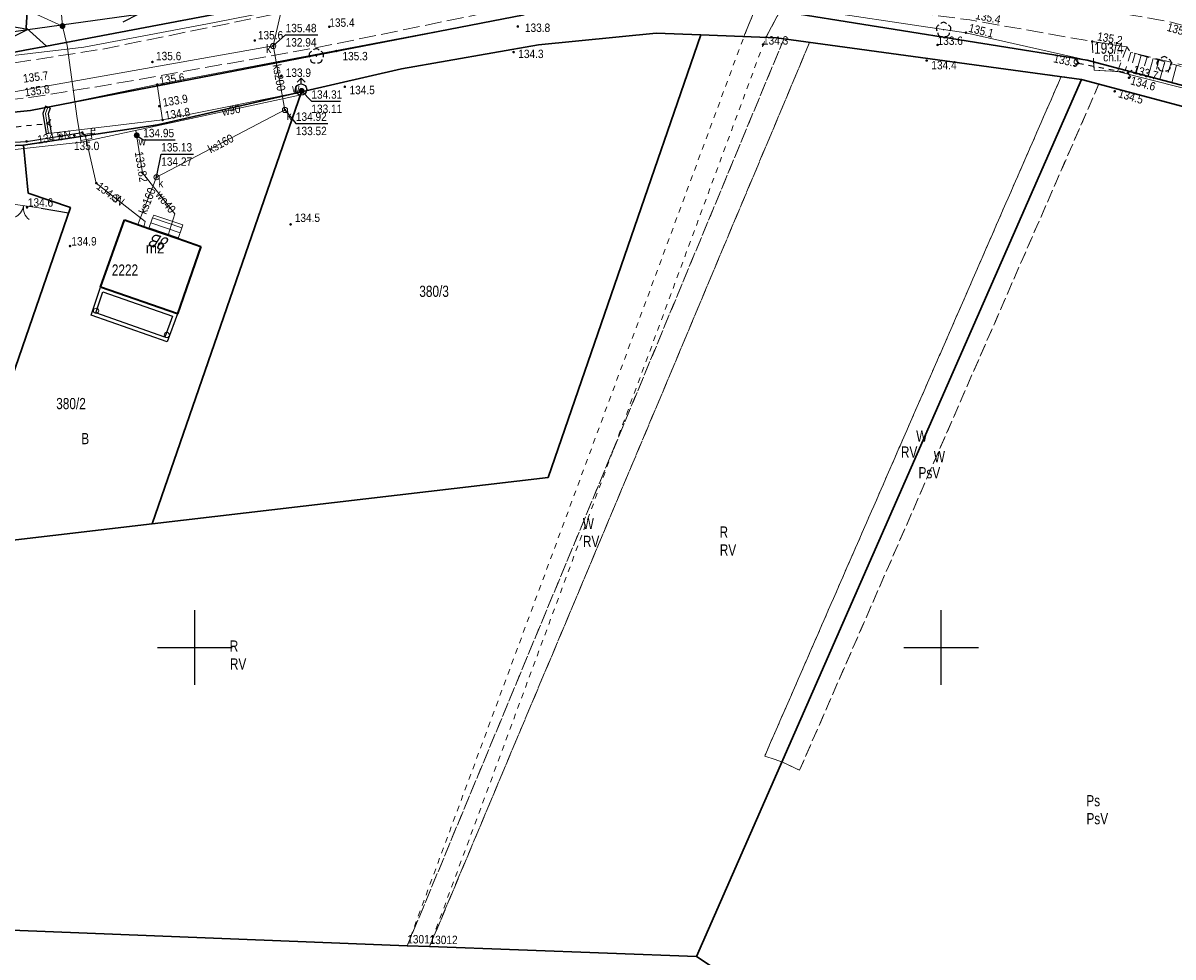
# Model space of a CAD drawing. Header units: metres. Extents: x 5548743 to 5556416, y 5707500 to 5714000.
# Tile 30 of 203: x 5551477 to 5551631, y 5711259 to 5711384. Entities that reach past the tile are written whole.
import ezdxf
from ezdxf.enums import TextEntityAlignment as Align

# ---------------------------------------------------------------- set-up
doc = ezdxf.new("R2010")
doc.units = ezdxf.units.M
doc.header["$MEASUREMENT"] = 0
for name, pattern in [('0.75_0.75', [1.5, 0.75, -0.75]), ('1.5_0.75', [2.25, 1.5, -0.75]), ('2.25_0.75', [3, 2.25, -0.75]), ('219-1000', [0]), ('otkz_1000', [1.4, 0.7, -0.7]), ('otob_1000', [0]), ('suep_nn_1000', [0])]:
    doc.linetypes.add(name, pattern=pattern)
doc.layers.get('0').update_dxf_attribs({"color": 2, "linetype": 'CONTINUOUS', "lineweight": 5})
for name, color, linetype in [('000 Inne (niezydentyfikowane)', 7, 'CONTINUOUS'), ('203-punkt graniczny-Atr104', 7, 'CONTINUOUS'), ('209-oznaczenie konturu klasyfikacyjnego', 7, 'CONTINUOUS'), ('210-oznaczenie konturu użytku gruntowego', 7, 'CONTINUOUS'), ('211-numer działki ewidencyjnej', 7, 'CONTINUOUS'), ('217-kontur klasyfikacyjny', 7, 'CONTINUOUS'), ('218-kontur użytku gruntowego', 7, 'CONTINUOUS'), ('219-działka ewidencyjna', 7, 'CONTINUOUS'), ('238-Punkt adresowy', 7, 'CONTINUOUS'), ('311-podpora', 7, 'CONTINUOUS'), ('312-budynek ewidencyjny', 7, 'CONTINUOUS'), ('312-oznaczenie budynku ewidencyjnego', 7, 'CONTINUOUS'), ('312-oznaczenie budynku ewidencyjnego-Atr117', 7, 'CONTINUOUS'), ('352-schody', 7, 'CONTINUOUS'), ('brama', 7, 'CONTINUOUS'), ('chodnik', 7, 'CONTINUOUS'), ('chodnik-Atr17', 7, 'CONTINUOUS'), ('drzewo liściaste', 7, 'CONTINUOUS'), ('hydrant', 7, 'CONTINUOUS'), ('jezdnia', 7, 'CONTINUOUS'), ('obudowa ochronna przewodu', 7, 'CONTINUOUS'), ('ogrodzenie trwałe', 7, 'CONTINUOUS'), ('pikieta naturalna', 7, 'CONTINUOUS'), ('pikieta naturalna-Atr2', 7, 'CONTINUOUS'), ('pikieta sztuczna', 7, 'CONTINUOUS'), ('przepust', 7, 'CONTINUOUS'), ('przewód elektroenergetyczny niskiego napięcia', 7, 'CONTINUOUS'), ('przewód elektroenergetyczny podziemny', 7, 'CONTINUOUS'), ('przewód elektroenergetyczny podziemny-Atr1', 7, 'CONTINUOUS'), ('przewód kanalizacyjny', 7, 'CONTINUOUS'), ('przewód kanalizacyjny-Atr1', 7, 'CONTINUOUS'), ('przewód telekomunikacyjny podziemny', 7, 'CONTINUOUS'), ('przewód wodociągowy', 7, 'CONTINUOUS'), ('przewód wodociągowy-Atr1', 7, 'CONTINUOUS'), ('rzedna', 7, 'CONTINUOUS'), ('rzedna-Atr2', 7, 'CONTINUOUS'), ('rzedna-Atr3', 7, 'CONTINUOUS'), ('rów melioracyjny (poligon)', 7, 'CONTINUOUS'), ('rów przydrożny (poligon)', 7, 'CONTINUOUS'), ('skarpa nieumocniona', 7, 'CONTINUOUS'), ('studnia kanalizacyjna', 7, 'CONTINUOUS'), ('studnia kanalizacyjna-Atr17', 7, 'CONTINUOUS'), ('szafa elektroenergetyczna lub kontener', 7, 'CONTINUOUS'), ('szafa elektroenergetyczna lub kontener-Atr17', 7, 'CONTINUOUS'), ('taras', 7, 'CONTINUOUS'), ('Wstawianie ramki sekcyjnej z opisem', 7, 'CONTINUOUS'), ('zasuwa lub zawór', 7, 'CONTINUOUS'), ('zasuwa lub zawór-Atr17', 7, 'CONTINUOUS'), ('ściana oporowa (linia)', 7, 'CONTINUOUS')]:
    doc.layers.add(name, color=color, linetype=linetype)
doc.styles.get("Standard").update_dxf_attribs({"font": 'Working1250', "width": 0.75})
doc.linetypes.add('902-1000', pattern='A,5,0,[1,ksztalty.shx,S=1,R=0,X=0,Y=0],5', length=10)
doc.linetypes.add('otdn_1000', pattern='A,7,0,[21,ksztalty.shx,S=0.7,R=0,X=0,Y=0]', length=7)

# ---------------------------------------------------------------- blocks, each defined once
blk = doc.blocks.new('311')
at = {"color": 0, "linetype": 'Continuous', "lineweight": 0}
blk.add_circle((0, 0), 0.35, dxfattribs=at)
blk = doc.blocks.new('PW01')
at = {"linetype": 'Continuous', "lineweight": 13}
h = blk.add_hatch(color=0, dxfattribs=at)
edge = h.paths.add_edge_path()
edge.add_arc((0, 0), 0.18, 0, 360)
blk = doc.blocks.new('OP021')
at = {"linetype": 'Continuous', "lineweight": 13}
h = blk.add_hatch(color=0, dxfattribs=at)
edge = h.paths.add_edge_path()
edge.add_arc((0, 0), 0.1, 0, 360)
at = {"color": 0, "linetype": 'Continuous', "lineweight": -3}
for centre, start, end in [((-0.476, 0.154), 110.388, 213.756), ((0, 0.5), 38.316, 141.684), ((0.476, 0.154), 326.244, 69.612), ((-0.294, -0.404), 182.272, 285.64), ((0.294, -0.404), 254.36, 357.728), ((0.294, -0.404), 254.36, 357.728)]:
    blk.add_arc(centre, 0.5, start, end, dxfattribs=at)
blk = doc.blocks.new('US25')
at = {"linetype": 'Continuous', "lineweight": 13}
h = blk.add_hatch(color=0, dxfattribs=at)
edge = h.paths.add_edge_path()
edge.add_arc((0, 0), 0.4, 0, 360)
blk = doc.blocks.new('IB05')
at = {"color": 0, "linetype": 'Continuous', "lineweight": 13}
for q in [(0.495, 0.495), (0.495, -0.495)]:
    blk.add_line((0, 0), q, dxfattribs=at)
blk = doc.blocks.new('SUEP1')
at = {"color": 0, "linetype": 'Continuous'}
for p, q in [((0, 0), (7.5, 0)), ((7.5, 0), (5.25, 0.75)), ((7.5, 0), (5.25, -0.75)), ((7.5, 0), (22.5, 0)), ((22.5, 0), (20.25, 0.75)), ((22.5, 0), (20.25, -0.75))]:
    blk.add_line(p, q, dxfattribs=at)
blk = doc.blocks.new('SUWH')
at = {"color": 0, "linetype": 'Continuous'}
for p in [(-0.531, 0.969), (0, 0.75), (0.531, 0.969)]:
    blk.add_line(p, (0, 1.5), dxfattribs=at)
blk.add_circle((0, 0), 0.75, dxfattribs=at)
blk = doc.blocks.new('US15')
at = {"color": 0, "linetype": 'Continuous', "lineweight": 13}
blk.add_circle((0, 0), 0.35, dxfattribs=at)
blk = doc.blocks.new('US18')
at = {"color": 0, "linetype": 'Continuous', "lineweight": 13}
for p, q in [((-0.75, -0.35), (-0.75, 0.35)), ((-0.75, 0.35), (0.75, 0.35)), ((0.75, -0.35), (0.75, 0.35)), ((-0.75, -0.35), (0.75, -0.35))]:
    blk.add_line(p, q, dxfattribs=at)
blk = doc.blocks.new('OK02')
at = {"color": 0, "linetype": 'Continuous', "lineweight": 0}
for centre, start, end in [((-2, 0), 0, 60), ((2, 0), 120, 180)]:
    blk.add_arc(centre, 2, start, end, dxfattribs=at)
blk = doc.blocks.new('RAMKA1000K')
at = {"color": 0}
for p, q in [((300, 295), (300, 305)), ((400, 295), (400, 305)), ((295, 300), (305, 300)), ((395, 300), (405, 300))]:
    blk.add_line(p, q, dxfattribs=at)

msp = doc.modelspace()

# ---------------------------------------------------------------- linework, layer by layer
at = {"layer": '000 Inne (niezydentyfikowane)', "color": 252, "linetype": 'Continuous', "lineweight": 18, "flags": 128}
for points in [[(5551625.99, 5711379.52), (5551625.66, 5711378.3)], [(5551626.8, 5711379.29), (5551626.13, 5711376.88)], [(5551627.6, 5711379.07), (5551627.26, 5711377.87)], [(5551628.4, 5711378.85), (5551627.73, 5711376.45)], [(5551629.19, 5711378.63), (5551628.86, 5711377.44)], [(5551629.98, 5711378.41), (5551629.32, 5711376.03)], [(5551630.77, 5711378.19), (5551630.44, 5711377.01)], [(5551631.55, 5711377.98), (5551630.9, 5711375.62)]]:
    msp.add_lwpolyline(points, dxfattribs=at)
at = {"layer": '217-kontur klasyfikacyjny', "color": 3, "linetype": '1.5_0.75', "lineweight": 18, "flags": 128}
for points in [[(5551480.14, 5711380.53), (5551517.19, 5711387.57)], [(5551561.82, 5711382.25), (5551546.03, 5711380.68)], [(5551567.82, 5711382.01), (5551561.82, 5711382.25)], [(5551477.21, 5711379.97), (5551480.14, 5711380.53)], [(5551546.03, 5711380.68), (5551527.71, 5711377.46)], [(5551578.92, 5711381.47), (5551528.46, 5711260.02)], [(5551528.46, 5711260.02), (5551578.92, 5711381.47)], [(5551531.45, 5711259.93), (5551582.37, 5711381.01)], [(5551582.37, 5711381.01), (5551531.45, 5711259.93)], [(5551577.94, 5711381.61), (5551567.82, 5711382.01)], [(5551578.92, 5711381.47), (5551577.94, 5711381.61)], [(5551582.37, 5711381.01), (5551578.92, 5711381.47)], [(5551616.09, 5711376.46), (5551582.37, 5711381.01)], [(5551469.09, 5711378.43), (5551477.21, 5711379.97)], [(5551527.71, 5711377.46), (5551514.29, 5711374.38)], [(5551616.09, 5711376.46), (5551576.36, 5711285.45)], [(5551576.36, 5711285.45), (5551616.09, 5711376.46)], [(5551578.66, 5711284.67), (5551618.81, 5711376.07)], [(5551618.81, 5711376.07), (5551578.66, 5711284.67)], [(5551618.81, 5711376.07), (5551616.09, 5711376.46)], [(5551621.14, 5711375.45), (5551618.81, 5711376.07)], [(5551514.29, 5711374.38), (5551494.29, 5711316.54)], [(5551581.03, 5711283.55), (5551621.14, 5711375.45)], [(5551621.14, 5711375.45), (5551581.03, 5711283.55)], [(5551653.93, 5711366.69), (5551621.14, 5711375.45)], [(5551494.29, 5711316.54), (5551467.64, 5711313.42)], [(5551576.36, 5711285.45), (5551578.66, 5711284.67)], [(5551578.66, 5711284.67), (5551576.36, 5711285.45)], [(5551578.66, 5711284.67), (5551567.22, 5711258.59)], [(5551567.22, 5711258.59), (5551578.66, 5711284.67)], [(5551578.66, 5711284.67), (5551581.03, 5711283.55)], [(5551581.03, 5711283.55), (5551578.66, 5711284.67)], [(5551457.61, 5711262.82), (5551528.46, 5711260.02)], [(5551528.46, 5711260.02), (5551531.45, 5711259.93)], [(5551531.45, 5711259.93), (5551567.22, 5711258.59)], [(5551567.22, 5711258.59), (5551665.61, 5711193.08)]]:
    msp.add_lwpolyline(points, dxfattribs=at)
at = {"layer": '218-kontur użytku gruntowego', "color": 70, "linetype": '1.5_0.75', "lineweight": 18, "flags": 128}
for points in [[(5551517.19, 5711387.57), (5551480.14, 5711380.53)], [(5551480.14, 5711380.53), (5551517.19, 5711387.57)], [(5551619.57, 5711378.62), (5551577.62, 5711385.32)], [(5551577.62, 5711385.32), (5551619.57, 5711378.62)], [(5551544.15, 5711384.71), (5551477.99, 5711371.88)], [(5551477.99, 5711371.88), (5551544.15, 5711384.71)], [(5551546.03, 5711380.68), (5551561.82, 5711382.25)], [(5551561.82, 5711382.25), (5551546.03, 5711380.68)], [(5551561.82, 5711382.25), (5551567.82, 5711382.01)], [(5551567.82, 5711382.01), (5551561.82, 5711382.25)], [(5551480.14, 5711380.53), (5551477.21, 5711379.97)], [(5551477.21, 5711379.97), (5551480.14, 5711380.53)], [(5551527.71, 5711377.46), (5551546.03, 5711380.68)], [(5551546.03, 5711380.68), (5551527.71, 5711377.46)], [(5551578.92, 5711381.47), (5551528.46, 5711260.02)], [(5551528.46, 5711260.02), (5551578.92, 5711381.47)], [(5551531.45, 5711259.93), (5551582.37, 5711381.01)], [(5551582.37, 5711381.01), (5551531.45, 5711259.93)], [(5551567.82, 5711382.01), (5551577.94, 5711381.61)], [(5551577.94, 5711381.61), (5551567.82, 5711382.01)], [(5551577.94, 5711381.61), (5551578.92, 5711381.47)], [(5551578.92, 5711381.47), (5551577.94, 5711381.61)], [(5551578.92, 5711381.47), (5551582.37, 5711381.01)], [(5551582.37, 5711381.01), (5551578.92, 5711381.47)], [(5551582.37, 5711381.01), (5551616.09, 5711376.46)], [(5551616.09, 5711376.46), (5551582.37, 5711381.01)], [(5551477.21, 5711379.97), (5551469.09, 5711378.43)], [(5551469.09, 5711378.43), (5551477.21, 5711379.97)], [(5551514.29, 5711374.38), (5551527.71, 5711377.46)], [(5551527.71, 5711377.46), (5551514.29, 5711374.38)], [(5551658.45, 5711368.34), (5551619.57, 5711378.62)], [(5551619.57, 5711378.62), (5551658.45, 5711368.34)], [(5551616.09, 5711376.46), (5551576.36, 5711285.45)], [(5551576.36, 5711285.45), (5551616.09, 5711376.46)], [(5551578.66, 5711284.67), (5551618.81, 5711376.07)], [(5551618.81, 5711376.07), (5551578.66, 5711284.67)], [(5551616.09, 5711376.46), (5551618.81, 5711376.07)], [(5551618.81, 5711376.07), (5551616.09, 5711376.46)], [(5551618.81, 5711376.07), (5551621.14, 5711375.45)], [(5551621.14, 5711375.45), (5551618.81, 5711376.07)], [(5551514.29, 5711374.38), (5551494.29, 5711316.54)], [(5551494.29, 5711316.54), (5551514.29, 5711374.38)], [(5551495.02, 5711369.97), (5551514.29, 5711374.38)], [(5551514.29, 5711374.38), (5551495.02, 5711369.97)], [(5551581.03, 5711283.55), (5551621.14, 5711375.45)], [(5551621.14, 5711375.45), (5551581.03, 5711283.55)], [(5551621.14, 5711375.45), (5551653.93, 5711366.69)], [(5551653.93, 5711366.69), (5551621.14, 5711375.45)], [(5551477.99, 5711371.88), (5551430.27, 5711367.18)], [(5551430.27, 5711367.18), (5551477.99, 5711371.88)], [(5551479.1, 5711367.56), (5551495.02, 5711369.97)], [(5551495.02, 5711369.97), (5551479.1, 5711367.56)], [(5551460.43, 5711366.53), (5551477.04, 5711367.24)], [(5551477.04, 5711367.24), (5551460.43, 5711366.53)], [(5551477.04, 5711367.24), (5551479.1, 5711367.56)], [(5551479.1, 5711367.56), (5551477.04, 5711367.24)], [(5551477.68, 5711360.85), (5551477.04, 5711367.24)], [(5551477.04, 5711367.24), (5551477.68, 5711360.85)], [(5551483.36, 5711358.89), (5551477.68, 5711360.85)], [(5551477.68, 5711360.85), (5551483.36, 5711358.89)], [(5551467.64, 5711313.42), (5551483.36, 5711358.89)], [(5551483.36, 5711358.89), (5551467.64, 5711313.42)], [(5551494.29, 5711316.54), (5551467.64, 5711313.42)], [(5551467.64, 5711313.42), (5551494.29, 5711316.54)], [(5551576.36, 5711285.45), (5551578.66, 5711284.67)], [(5551578.66, 5711284.67), (5551576.36, 5711285.45)], [(5551578.66, 5711284.67), (5551567.22, 5711258.59)], [(5551567.22, 5711258.59), (5551578.66, 5711284.67)], [(5551578.66, 5711284.67), (5551581.03, 5711283.55)], [(5551581.03, 5711283.55), (5551578.66, 5711284.67)], [(5551457.61, 5711262.82), (5551528.46, 5711260.02)], [(5551528.46, 5711260.02), (5551531.45, 5711259.93)], [(5551531.45, 5711259.93), (5551567.22, 5711258.59)], [(5551567.22, 5711258.59), (5551665.61, 5711193.08)]]:
    msp.add_lwpolyline(points, dxfattribs=at)
at = {"layer": '219-działka ewidencyjna', "color": 94, "linetype": '219-1000', "lineweight": 30, "flags": 128}
for points in [[(5551477.39, 5711382.96), (5551479.34, 5711413.84)], [(5551517.19, 5711387.57), (5551480.14, 5711380.53)], [(5551577.62, 5711385.32), (5551619.57, 5711378.62)], [(5551544.15, 5711384.71), (5551477.99, 5711371.88)], [(5551477.39, 5711382.96), (5551480.14, 5711380.53)], [(5551546.03, 5711380.68), (5551561.82, 5711382.25)], [(5551561.82, 5711382.25), (5551567.82, 5711382.01)], [(5551477.21, 5711379.97), (5551480.14, 5711380.53)], [(5551546.03, 5711380.68), (5551527.71, 5711377.46)], [(5551567.82, 5711382.01), (5551547.34, 5711322.74)], [(5551567.82, 5711382.01), (5551577.94, 5711381.61)], [(5551618.81, 5711376.07), (5551577.94, 5711381.61)], [(5551469.09, 5711378.43), (5551477.21, 5711379.97)], [(5551527.71, 5711377.46), (5551514.29, 5711374.38)], [(5551619.57, 5711378.62), (5551658.45, 5711368.34)], [(5551618.81, 5711376.07), (5551567.22, 5711258.59)], [(5551618.81, 5711376.07), (5551657.85, 5711365.64)], [(5551514.29, 5711374.38), (5551494.29, 5711316.54)], [(5551495.02, 5711369.97), (5551514.29, 5711374.38)], [(5551477.99, 5711371.88), (5551430.27, 5711367.18)], [(5551495.02, 5711369.97), (5551477.04, 5711367.24)], [(5551477.04, 5711367.24), (5551460.43, 5711366.53)], [(5551477.04, 5711367.24), (5551477.68, 5711360.85)], [(5551483.36, 5711358.89), (5551477.68, 5711360.85)], [(5551467.64, 5711313.42), (5551483.36, 5711358.89)], [(5551494.29, 5711316.54), (5551547.34, 5711322.74)], [(5551467.64, 5711313.42), (5551494.29, 5711316.54)], [(5551432.51, 5711263.81), (5551528.46, 5711260.02)], [(5551528.46, 5711260.02), (5551531.45, 5711259.93)], [(5551567.22, 5711258.59), (5551531.45, 5711259.93)], [(5551567.22, 5711258.59), (5551683.25, 5711181.34)]]:
    msp.add_lwpolyline(points, dxfattribs=at)
at = {"layer": '312-budynek ewidencyjny', "color": 252, "linetype": 'Continuous', "lineweight": 35, "flags": 128}
for points in [[(5551487.37, 5711348.24), (5551490.58, 5711357.24)], [(5551490.58, 5711357.24), (5551493.86, 5711356.1)], [(5551493.86, 5711356.1), (5551497.76, 5711354.75)], [(5551497.76, 5711354.75), (5551500.81, 5711353.7)], [(5551500.81, 5711353.7), (5551497.66, 5711344.67)], [(5551497.66, 5711344.67), (5551487.37, 5711348.24)]]:
    msp.add_lwpolyline(points, dxfattribs=at)
at = {"layer": '352-schody', "color": 252, "linetype": 'Continuous', "lineweight": 18, "flags": 128}
msp.add_lwpolyline([(5551493.86, 5711356.1), (5551494.34, 5711357.51), (5551494.49, 5711357.88), (5551498.39, 5711356.59), (5551498.25, 5711356.18), (5551497.76, 5711354.75)], close=True, dxfattribs=at)
msp.add_lwpolyline([(5551493.86, 5711356.1), (5551494.34, 5711357.51), (5551494.49, 5711357.88), (5551498.39, 5711356.59), (5551498.25, 5711356.18), (5551497.76, 5711354.75)], close=True, dxfattribs=at)
for points in [[(5551494.348, 5711357.529), (5551498.253, 5711356.189)], [(5551493.895, 5711356.204), (5551497.799, 5711354.864)], [(5551494.121, 5711356.867), (5551498.026, 5711355.526)]]:
    msp.add_lwpolyline(points, dxfattribs=at)
at = {"layer": 'brama', "color": 252, "linetype": 'otob_1000', "lineweight": 18, "flags": 128}
msp.add_lwpolyline([(5551479.4, 5711358.81), (5551474.71, 5711359.49)], dxfattribs=at)
at = {"layer": 'chodnik', "color": 252, "linetype": '1.5_0.75', "lineweight": 18, "flags": 128}
msp.add_lwpolyline([(5551620.25, 5711381.14), (5551620.5, 5711377.28), (5551623.64, 5711377.13), (5551624.88, 5711380.41)], close=True, dxfattribs=at)
at = {"layer": 'jezdnia', "color": 252, "linetype": '2.25_0.75', "lineweight": 18, "flags": 128}
for points in [[(5551583.96, 5711391.49), (5551583.47, 5711386.8), (5551603.84, 5711384.02), (5551620.25, 5711381.14), (5551624.88, 5711380.41), (5551625.4, 5711379.68), (5551633.47, 5711377.73), (5551657.63, 5711371.29), (5551670.88, 5711366.71), (5551686.36, 5711359.46), (5551708.22, 5711348.62), (5551722.95, 5711340.89), (5551727.18, 5711339.32), (5551731.27, 5711338.24), (5551734.43, 5711337.43), (5551738.91, 5711337.13), (5551747.14, 5711337.54), (5551752.95, 5711338.25), (5551769.3, 5711343.77), (5551772.6, 5711347.23), (5551803.77, 5711375.52), (5551811.47, 5711382.69), (5551811.61, 5711382.81), (5551816.59, 5711387.44), (5551905.37, 5711470.06), (5551909.71, 5711473.15), (5551923.92, 5711486.54), (5551930.82, 5711492.48), (5551938.87, 5711499.01), (5551944.67, 5711502.93), (5551965.31, 5711514.64), (5551981.54, 5711523.95), (5552001.63, 5711534.18), (5552041.68, 5711554.65), (5552048.8, 5711557.85), (5552057.1, 5711560.04), (5552064.15, 5711562.19), (5552079.95, 5711565.02), (5552085.93, 5711565.96), (5552085.44, 5711571.33), (5552074.18, 5711569.3), (5552061.93, 5711567.03), (5552054.47, 5711565.02), (5552051.07, 5711563.88), (5552045.7, 5711561.76), (5552027.78, 5711553.43), (5552008.24, 5711543.85), (5551987.35, 5711532.06), (5551949.78, 5711511.09), (5551941.65, 5711506.12), (5551935.29, 5711502.67), (5551931.19, 5711499.84), (5551913.85, 5711484.09), (5551898.07, 5711469.13), (5551883.03, 5711455.03), (5551878.74, 5711450.78), (5551859.98, 5711433.7), (5551837.54, 5711412.74), (5551834.18, 5711410.09), (5551813.41, 5711390.56), (5551790.58, 5711368.47), (5551780.69, 5711359.23), (5551765.92, 5711348.44), (5551754.88, 5711343.98), (5551745.52, 5711341.77), (5551738.49, 5711341.89), (5551732.39, 5711343.46), (5551724.95, 5711345.97), (5551690.78, 5711362.5), (5551678.92, 5711368.08), (5551664.88, 5711374.38), (5551654.31, 5711377.45), (5551630.49, 5711383.8), (5551603.84, 5711388.45), (5551592.37, 5711390.03)], [(5551172.09, 5711540.78), (5551175.55, 5711541.48), (5551179.08, 5711541.81), (5551182.67, 5711541.28), (5551184.52, 5711540.66), (5551199.48, 5711533.25), (5551229.75, 5711519.43), (5551232.58, 5711518.54), (5551237.97, 5711517.08), (5551246, 5711516), (5551265.86, 5711515.51), (5551285.84, 5711514.34), (5551298.12, 5711510.6), (5551299.87, 5711510.1), (5551304.6, 5711507.06), (5551344.36, 5711475.83), (5551354.22, 5711468.39), (5551360.8, 5711464.06), (5551374.1, 5711456.68), (5551402.05, 5711446.48), (5551407.78, 5711444.12), (5551410.66, 5711442.85), (5551414.33, 5711440.51), (5551417.63, 5711437.78), (5551420.15, 5711433.54), (5551421.37, 5711431.1), (5551426.56, 5711417.26), (5551432.01, 5711390.13), (5551431.87, 5711377.29), (5551426.97, 5711372.97), (5551427.74, 5711369.97), (5551440.19, 5711371.8), (5551450.56, 5711371.32), (5551462.05, 5711371.81), (5551478.14, 5711373.67), (5551488.68, 5711375.38), (5551516.03, 5711380.25), (5551543.48, 5711385.9), (5551551.63, 5711387.01), (5551565.67, 5711387.79), (5551572.21, 5711387.75), (5551583.47, 5711386.8), (5551583.96, 5711391.49), (5551566.2, 5711392.76), (5551550.45, 5711392.17), (5551542.24, 5711391.21), (5551487.59, 5711380.11), (5551461.08, 5711375.98), (5551449.46, 5711376.1), (5551446.32, 5711376.39), (5551441.41, 5711378.14), (5551439.66, 5711379.88), (5551437.86, 5711383.43), (5551436.13, 5711391.22), (5551429.65, 5711420.76), (5551427.26, 5711427.87), (5551425.61, 5711431.8), (5551422.03, 5711437.63), (5551419.19, 5711441.14), (5551415.93, 5711444.01), (5551412.67, 5711446), (5551409.41, 5711447.67), (5551403.68, 5711450.03), (5551375.77, 5711460.32), (5551363.25, 5711467.22), (5551356.64, 5711471.51), (5551346.66, 5711478.8), (5551307.36, 5711510.62), (5551302.62, 5711513.66), (5551298.56, 5711514.88), (5551286.23, 5711518.17), (5551273.73, 5711520.21), (5551268.88, 5711520.25), (5551264.12, 5711520.29), (5551254.29, 5711520.53), (5551243.63, 5711521.23), (5551236.96, 5711522.3), (5551231.68, 5711523.72), (5551223.67, 5711526.93), (5551218.56, 5711529.25), (5551196.45, 5711540.28), (5551189.04, 5711543.29), (5551182.56, 5711546.16), (5551169.98, 5711545.84), (5551167.74, 5711545.19)]]:
    msp.add_lwpolyline(points, close=True, dxfattribs=at)
at = {"layer": 'obudowa ochronna przewodu', "color": 252, "linetype": 'Continuous', "lineweight": 25, "flags": 128}
msp.add_lwpolyline([(5551471.56, 5711366.56), (5551471.81, 5711367.44), (5551477.46, 5711367.76), (5551484.92, 5711368.94), (5551485.4, 5711368.52)], dxfattribs=at)
at = {"layer": 'ogrodzenie trwałe', "color": 252, "linetype": '902-1000', "lineweight": 25, "flags": 128}
msp.add_lwpolyline([(5551479.4, 5711358.81), (5551483.07, 5711358.19), (5551467.67, 5711313.44), (5551440.89, 5711310.07), (5551460.2, 5711367.24), (5551470.63, 5711367.69), (5551470.33, 5711360.13), (5551472.16, 5711359.85)], dxfattribs=at)
at = {"layer": 'przepust', "color": 252, "linetype": 'otkz_1000', "lineweight": 25, "flags": 128}
for points in [[(5551618.37, 5711378.24), (5551625.03, 5711376.93)], [(5551473.26, 5711369.45), (5551480.26, 5711370.16)]]:
    msp.add_lwpolyline(points, dxfattribs=at)
at = {"layer": 'przewód elektroenergetyczny niskiego napięcia', "color": 1, "linetype": 'suep_nn_1000', "lineweight": 18, "flags": 128}
for points in [[(5551470.19, 5711381.7), (5551515.02, 5711387.94)], [(5551515.02, 5711387.94), (5551470.19, 5711381.7)]]:
    msp.add_lwpolyline(points, dxfattribs=at)
at = {"layer": 'przewód elektroenergetyczny podziemny', "color": 1, "linetype": 'Continuous', "lineweight": 18, "flags": 128}
for points in [[(5551471.56, 5711366.56), (5551471.81, 5711367.44), (5551477.46, 5711367.76), (5551484.92, 5711368.94), (5551485.4, 5711368.52), (5551485.42, 5711368.37)], [(5551485.35, 5711368.4), (5551486.8, 5711362.17), (5551493.36, 5711357.03), (5551493.19, 5711356.33)]]:
    msp.add_lwpolyline(points, dxfattribs=at)
at = {"layer": 'przewód kanalizacyjny', "color": 34, "linetype": 'Continuous', "lineweight": 18, "flags": 128}
for points in [[(5551510.51, 5711380.54), (5551516.53, 5711406.72), (5551520.31, 5711406.99), (5551521.01, 5711406.99), (5551521.62, 5711403.84)], [(5551510.51, 5711380.54), (5551466.43, 5711372.73), (5551435.75, 5711372.47), (5551403.13, 5711365.18), (5551386.87, 5711353.9), (5551378.34, 5711342.61), (5551360.02, 5711315.37), (5551349.39, 5711293.3), (5551337.48, 5711270.98), (5551317.06, 5711241.17), (5551292.4, 5711207.7), (5551269.9, 5711177.23), (5551246.92, 5711144.84), (5551236.63, 5711132.92), (5551229.14, 5711126.06), (5551187.02, 5711069.24), (5551140.65, 5711040.02), (5551092.92, 5711013.04)], [(5551510.52, 5711380.66), (5551512.08, 5711371.97)], [(5551512.08, 5711371.97), (5551494.87, 5711362.98)], [(5551494.87, 5711362.98), (5551492.36, 5711356.62)]]:
    msp.add_lwpolyline(points, dxfattribs=at)
at = {"layer": 'przewód telekomunikacyjny podziemny', "color": 30, "linetype": 'Continuous', "lineweight": 18, "flags": 128}
msp.add_lwpolyline([(5551441.51, 5711378.91), (5551442.63, 5711377.79), (5551447.5, 5711376.53), (5551452.64, 5711376.37), (5551458.25, 5711376.42), (5551461.7, 5711376.89), (5551470.72, 5711378.67), (5551485.15, 5711380.36), (5551502.66, 5711383.68), (5551517.44, 5711386.58), (5551523.19, 5711388.35), (5551531.78, 5711389.7), (5551537.79, 5711391.03), (5551547.27, 5711392.44), (5551553.93, 5711393.32), (5551574.6, 5711393.03), (5551579.2, 5711392.55), (5551581.84, 5711393.25), (5551588.36, 5711395.8), (5551596.52, 5711395.25), (5551605.77, 5711394.23), (5551619, 5711391.82), (5551622.41, 5711391.33), (5551632.44, 5711388.85)], dxfattribs=at)
at = {"layer": 'przewód wodociągowy', "color": 5, "linetype": 'Continuous', "lineweight": 18, "flags": 128}
for points in [[(5551484.79, 5711367.64), (5551484.26, 5711370.83), (5551482.9, 5711380.61), (5551482.27, 5711383.21), (5551480.77, 5711401.27), (5551476.97, 5711450.75)], [(5551482.27, 5711383.21), (5551467.1, 5711390.11), (5551464.34, 5711391.49), (5551461.25, 5711394.26), (5551449.58, 5711395.67)], [(5551514.26, 5711374), (5551514.31, 5711374.52), (5551514.24, 5711374.71)], [(5551484.79, 5711367.64), (5551514.26, 5711374)], [(5551297.99, 5711212.43), (5551302.08, 5711217.17), (5551325.99, 5711251.29), (5551340.88, 5711273.78), (5551347.58, 5711286.63), (5551356.72, 5711305.6), (5551364.26, 5711318.88), (5551378.16, 5711340.01), (5551385.93, 5711350), (5551394.23, 5711359.67), (5551403.87, 5711364.23), (5551418.78, 5711368.01), (5551428.42, 5711370.15), (5551428.83, 5711370.13), (5551431.66, 5711368.4), (5551434.87, 5711366.27), (5551452.61, 5711366.89), (5551464.63, 5711366.54), (5551474.72, 5711366.54), (5551484.79, 5711367.64)], [(5551492.11, 5711369.22), (5551492.98, 5711363.57), (5551497.32, 5711358.05), (5551496.42, 5711355.21)]]:
    msp.add_lwpolyline(points, dxfattribs=at)
at = {"layer": 'rzedna-Atr2', "color": 252, "flags": 128}
for points in [[(5551510.51, 5711380.54), (5551512.17, 5711382.03), (5551516.501, 5711382.03)], [(5551514.31, 5711374.52), (5551515.62, 5711373.13), (5551519.512, 5711373.13)], [(5551512.08, 5711371.97), (5551513.54, 5711370.16), (5551517.823, 5711370.16)], [(5551492.22, 5711368.57), (5551493.09, 5711367.97), (5551497.373, 5711367.97)], [(5551494.88, 5711362.96), (5551495.5, 5711366.06), (5551499.838, 5711366.06)]]:
    msp.add_lwpolyline(points, dxfattribs=at)
at = {"layer": 'rów melioracyjny (poligon)', "color": 252, "linetype": '0.75_0.75', "lineweight": 18, "flags": 128}
msp.add_lwpolyline([(5551575.7, 5711387.03), (5551573.58, 5711381.79), (5551528.46, 5711260.02), (5551531.45, 5711259.93), (5551576.51, 5711381.66), (5551578.81, 5711385.97), (5551579.47, 5711386.58)], close=True, dxfattribs=at)
at = {"layer": 'rów przydrożny (poligon)', "color": 252, "linetype": 'Continuous', "lineweight": 18, "flags": 128}
for points in [[(5551494.97, 5711375.37), (5551495.69, 5711370.63), (5551514.29, 5711374.38), (5551527.71, 5711377.46), (5551546.03, 5711380.68), (5551561.82, 5711382.25), (5551567.82, 5711382.01), (5551573.58, 5711381.79), (5551575.7, 5711387.03), (5551544.15, 5711384.71)], [(5551768.55, 5711300.56), (5551771.84, 5711302.82), (5551759.1, 5711321.11), (5551750.47, 5711325.17), (5551716.37, 5711340.86), (5551676.93, 5711361.44), (5551658.45, 5711368.34), (5551623.64, 5711377.13), (5551620.5, 5711377.28), (5551620.43, 5711378.39), (5551619.57, 5711378.62), (5551603.32, 5711382.32), (5551578.81, 5711385.97), (5551576.51, 5711381.66), (5551577.94, 5711381.61), (5551578.92, 5711381.47), (5551582.37, 5711381.01), (5551618.81, 5711376.07), (5551657.85, 5711365.64), (5551676, 5711358.56), (5551715.12, 5711337.73), (5551747.95, 5711322.07), (5551755.74, 5711317.95)], [(5551494.97, 5711375.37), (5551480.31, 5711372.34), (5551479.99, 5711371.48), (5551480.41, 5711368.83), (5551495.69, 5711370.63)]]:
    msp.add_lwpolyline(points, close=True, dxfattribs=at)
at = {"layer": 'skarpa nieumocniona', "color": 252, "linetype": '1.5_0.75', "lineweight": 18, "flags": 128}
msp.add_lwpolyline([(5551775.71, 5711342.95), (5551770.89, 5711343.69), (5551756.26, 5711338.49), (5551749.28, 5711337.01), (5551734.71, 5711336.78), (5551728.33, 5711338.18), (5551723.29, 5711340.14), (5551716.75, 5711343.66), (5551675.74, 5711364.04), (5551666.5, 5711367.67), (5551650.17, 5711372.82), (5551625.4, 5711379.68), (5551624.68, 5711377.26), (5551658.45, 5711368.34), (5551676.93, 5711361.44), (5551716.37, 5711340.86), (5551734.23, 5711332.64), (5551750.84, 5711334.16), (5551770.28, 5711340.78)], close=True, dxfattribs=at)
msp.add_lwpolyline([(5551775.71, 5711342.95), (5551770.89, 5711343.69), (5551756.26, 5711338.49), (5551749.28, 5711337.01), (5551734.71, 5711336.78), (5551728.33, 5711338.18), (5551723.29, 5711340.14), (5551716.75, 5711343.66), (5551675.74, 5711364.04), (5551666.5, 5711367.67), (5551650.17, 5711372.82), (5551625.4, 5711379.68), (5551624.68, 5711377.26), (5551658.45, 5711368.34), (5551676.93, 5711361.44), (5551716.37, 5711340.86), (5551734.23, 5711332.64), (5551750.84, 5711334.16), (5551770.28, 5711340.78)], close=True, dxfattribs=at)
at = {"layer": 'taras', "color": 252}
for p, q in [((5551486.12, 5711344.5), (5551487.37, 5711348.24)), ((5551487.37, 5711348.24), (5551497.66, 5711344.67)), ((5551486.75, 5711344.807), (5551487.684, 5711347.602)), ((5551487.684, 5711347.602), (5551497.017, 5711344.364)), ((5551496.29, 5711340.9), (5551486.12, 5711344.5)), ((5551495.99, 5711341.537), (5551486.75, 5711344.807)), ((5551497.017, 5711344.364), (5551495.99, 5711341.537)), ((5551497.66, 5711344.67), (5551496.29, 5711340.9))]:
    msp.add_line(p, q, dxfattribs=at)
at = {"layer": 'ściana oporowa (linia)', "color": 252, "linetype": 'otdn_1000'}
for p, q in [((5551479.982, 5711372.462), (5551479.63, 5711371.516)), ((5551479.63, 5711371.516), (5551480.064, 5711368.775))]:
    msp.add_line(p, q, dxfattribs=at)
at = {"layer": 'ściana oporowa (linia)', "color": 252, "linetype": 'Continuous'}
for p, q in [((5551480.31, 5711372.34), (5551479.982, 5711372.462)), ((5551480.638, 5711372.218), (5551480.31, 5711372.34)), ((5551480.41, 5711368.83), (5551480.064, 5711368.775)), ((5551480.756, 5711368.885), (5551480.41, 5711368.83))]:
    msp.add_line(p, q, dxfattribs=at)
at = {"layer": 'ściana oporowa (linia)', "color": 252}
for p, q in [((5551480.638, 5711372.218), (5551480.35, 5711371.444)), ((5551480.35, 5711371.444), (5551480.756, 5711368.885))]:
    msp.add_line(p, q, dxfattribs=at)

# ---------------------------------------------------------------- block references
at = {"layer": '311-podpora', "color": 252, "linetype": 'Continuous', "lineweight": 18}
for p in [(5551486.77, 5711345.08), (5551496.24, 5711341.83)]:
    msp.add_blockref('311', p, dxfattribs=at)
at = {"layer": 'brama', "color": 252, "linetype": 'Continuous', "lineweight": 18, "rotation": 171.75}
msp.add_blockref('OK02', (5551477.055, 5711359.15), dxfattribs=at)
at = {"layer": 'drzewo liściaste', "color": 3, "linetype": 'Continuous', "lineweight": 18}
for p in [(5551600.33, 5711382.71), (5551516.28, 5711379.17), (5551629.89, 5711378.11)]:
    msp.add_blockref('OP021', p, dxfattribs=at)
at = {"layer": 'hydrant', "color": 5, "linetype": 'Continuous', "lineweight": 18}
msp.add_blockref('SUWH', (5551514.24, 5711374.71), dxfattribs=at)
at = {"layer": 'pikieta naturalna', "color": 252, "linetype": 'Continuous', "lineweight": 13}
for p in [(5551518.02, 5711383.11), (5551543.28, 5711383.15), (5551603.32, 5711382.32), (5551508.03, 5711381.27), (5551576.13, 5711380.72), (5551599.52, 5711380.68), (5551620.25, 5711381.14), (5551518.95, 5711379.86), (5551542.71, 5711379.72), (5551494.32, 5711378.4), (5551598.06, 5711378.59), (5551618.37, 5711378.24), (5551511.52, 5711376.48), (5551625.03, 5711376.93), (5551625.17, 5711376.28), (5551494.97, 5711375.37), (5551520.1, 5711375.08), (5551623.26, 5711374.47), (5551495.24, 5711372.48), (5551495.69, 5711370.63), (5551483.86, 5711368.55), (5551477.53, 5711358.92), (5551512.84, 5711356.65), (5551483.28, 5711353.74)]:
    msp.add_blockref('PW01', p, dxfattribs=at)
at = {"layer": 'pikieta sztuczna', "color": 252, "linetype": 'Continuous', "lineweight": 13}
msp.add_blockref('PW01', (5551480.26, 5711370.16), dxfattribs=at)
at = {"layer": 'przepust', "color": 252, "linetype": 'Continuous', "lineweight": 25}
for p, rotation in [((5551618.37, 5711378.24), 168.872), ((5551625.03, 5711376.93), 348.872), ((5551480.26, 5711370.16), 5.791999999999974)]:
    msp.add_blockref('IB05', p, dxfattribs=dict(at, rotation=rotation))
at = {"layer": 'przewód elektroenergetyczny niskiego napięcia', "color": 1, "linetype": 'Continuous', "lineweight": 18, "rotation": 7.923999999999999}
msp.add_blockref('SUEP1', (5551470.19, 5711381.7), dxfattribs=at)
at = {"layer": 'rzedna', "color": 34, "linetype": 'Continuous', "lineweight": 18}
for p in [(5551510.51, 5711380.54), (5551512.08, 5711371.97), (5551494.88, 5711362.96)]:
    msp.add_blockref('PW01', p, dxfattribs=at)
at = {"layer": 'rzedna', "color": 5, "linetype": 'Continuous', "lineweight": 18}
for p in [(5551514.31, 5711374.52), (5551492.22, 5711368.57), (5551492.98, 5711363.57)]:
    msp.add_blockref('PW01', p, dxfattribs=at)
at = {"layer": 'rzedna', "color": 1, "linetype": 'Continuous', "lineweight": 18}
for p in [(5551484.92, 5711368.94), (5551477.46, 5711367.76), (5551486.8, 5711362.17)]:
    msp.add_blockref('PW01', p, dxfattribs=at)
at = {"layer": 'studnia kanalizacyjna', "color": 34, "linetype": 'Continuous', "lineweight": 18}
for p in [(5551510.51, 5711380.54), (5551512.08, 5711371.97), (5551494.88, 5711362.96)]:
    msp.add_blockref('US15', p, dxfattribs=at)
at = {"layer": 'szafa elektroenergetyczna lub kontener', "color": 1, "linetype": 'Continuous', "lineweight": 18, "rotation": 10.437}
msp.add_blockref('US18', (5551485.42, 5711368.37), dxfattribs=at)
at = {"layer": 'Wstawianie ramki sekcyjnej z opisem', "color": 8, "linetype": 'Continuous', "lineweight": 5}
msp.add_blockref('RAMKA1000K', (5551200, 5711000), dxfattribs=at)
msp.add_blockref('RAMKA1000K', (5551200, 5711000), dxfattribs=at)
msp.add_blockref('RAMKA1000K', (5551200, 5711000), dxfattribs=at)
msp.add_blockref('RAMKA1000K', (5551200, 5711000), dxfattribs=at)
at = {"layer": 'zasuwa lub zawór', "color": 5, "linetype": 'Continuous', "lineweight": 18}
for p in [(5551482.27, 5711383.21), (5551514.31, 5711374.52), (5551492.22, 5711368.57)]:
    msp.add_blockref('US25', p, dxfattribs=at)

# ---------------------------------------------------------------- texts
at = {"layer": '203-punkt graniczny-Atr104', "color": 252, "width": 0.9}
for s, p in [('13011', (5551528.46, 5711260.02)), ('13012', (5551531.45, 5711259.93))]:
    msp.add_text(s, height=1.125, dxfattribs=at).set_placement(p, align=Align.BOTTOM_LEFT)
at = {"layer": '209-oznaczenie konturu klasyfikacyjnego', "color": 70, "linetype": 'Continuous', "lineweight": 18, "width": 0.79}
for s, p in [('RV', (5551594.61, 5711325.41)), ('PsV', (5551596.97, 5711322.64))]:
    msp.add_text(s, height=1.5, dxfattribs=at).set_placement(p)
for s, p in [('RV', (5551552, 5711314.95)), ('RV', (5551570.34, 5711313.8)), ('RV', (5551504.7, 5711298.53)), ('PsV', (5551619.47, 5711277.82))]:
    msp.add_text(s, height=1.5, dxfattribs=at).set_placement(p, align=Align.TOP_LEFT)
at = {"layer": '210-oznaczenie konturu użytku gruntowego', "color": 70, "linetype": 'Continuous', "lineweight": 18, "width": 0.79}
for s, p in [('B', (5551484.79, 5711327.21)), ('W', (5551596.66, 5711327.55)), ('W', (5551599.02, 5711324.79)), ('W', (5551551.98, 5711315.85)), ('R', (5551570.31, 5711314.7)), ('R', (5551504.68, 5711299.43)), ('Ps', (5551619.45, 5711278.72))]:
    msp.add_text(s, height=1.5, dxfattribs=at).set_placement(p)
at = {"layer": '211-numer działki ewidencyjnej', "color": 94, "linetype": 'Continuous', "lineweight": 30, "width": 0.79}
msp.add_text('193/4', height=1.5, dxfattribs=at).set_placement((5551620.49, 5711379.5))
for s, p in [('380/3', (5551530.08, 5711348.44)), ('380/2', (5551481.43, 5711333.4))]:
    msp.add_text(s, height=1.5, dxfattribs=at).set_placement(p, align=Align.TOP_LEFT)
at = {"layer": '238-Punkt adresowy', "color": 252, "linetype": 'Continuous', "lineweight": 18, "oblique": 15, "width": 0.79}
msp.add_text('8B', height=1.8, rotation=162.17, dxfattribs=at).set_placement((5551495.59, 5711355.07), align=Align.CENTER)
at = {"layer": '312-oznaczenie budynku ewidencyjnego', "color": 252, "linetype": 'Continuous', "lineweight": 18, "width": 0.79}
msp.add_text('2222', height=1.5, dxfattribs=at).set_placement((5551488.88, 5711349.78))
at = {"layer": '312-oznaczenie budynku ewidencyjnego-Atr117', "color": 252, "width": 0.9}
msp.add_text('m2', height=1.5, dxfattribs=at).set_placement((5551494.68, 5711353.5), align=Align.MIDDLE_CENTER)
at = {"layer": 'chodnik-Atr17', "color": 252, "width": 0.9}
msp.add_text('ch.i.', height=1.125, dxfattribs=at).set_placement((5551621.71, 5711378.48))
at = {"layer": 'pikieta naturalna-Atr2', "color": 252, "width": 0.9}
for s, rotation, p in [('135.4', 348.75, (5551604.52, 5711384.16)), ('135.3', 343.77, (5551630.16, 5711382.59)), ('135.1', 345.864, (5551603.59, 5711382.46)), ('135.2', 349.673, (5551620.84, 5711381.31)), ('133.9', -12.419, (5551614.97, 5711378.37)), ('133.7', -15.476, (5551625.61, 5711376.88)), ('135.7', 7.541, (5551477.07, 5711375.62)), ('135.6', 8.778, (5551495.35, 5711375.3)), ('134.6', 344.524, (5551625.28, 5711375.42)), ('135.8', 7.918, (5551477.27, 5711373.78)), ('134.5', 343.731, (5551623.64, 5711373.7)), ('133.9', 9.666, (5551495.8, 5711372.4)), ('134.8', 8.778, (5551496.09, 5711370.67))]:
    msp.add_text(s, height=1.125, rotation=rotation, dxfattribs=at).set_placement(p)
for s, p in [('135.4', (5551518.02, 5711383.11)), ('133.8', (5551544.23, 5711382.42)), ('135.6', (5551508.45, 5711381.42)), ('134.3', (5551576.13, 5711380.72)), ('133.6', (5551599.52, 5711380.68)), ('135.6', (5551494.8, 5711378.63)), ('135.3', (5551519.78, 5711378.62)), ('134.3', (5551543.34, 5711378.92)), ('133.9', (5551512.18, 5711376.4)), ('134.4', (5551598.69, 5711377.41)), ('134.5', (5551520.73, 5711374.08)), ('135.0', (5551483.81, 5711366.6)), ('134.6', (5551477.63, 5711359.02)), ('134.5', (5551513.39, 5711356.97)), ('134.9', (5551483.46, 5711353.82))]:
    msp.add_text(s, height=1.125, dxfattribs=at).set_placement(p)
at = {"layer": 'przewód elektroenergetyczny podziemny-Atr1', "color": 1, "width": 0.9}
msp.add_text('eN', height=1.125, rotation=8.988, dxfattribs=at).set_placement((5551481.69, 5711368.43), align=Align.MIDDLE_LEFT)
msp.add_text('eN', height=1.125, rotation=321.899, dxfattribs=at).set_placement((5551489.69, 5711360.04), align=Align.MIDDLE_CENTER)
at = {"layer": 'przewód kanalizacyjny-Atr1', "color": 34, "width": 0.9}
for s, rotation, p in [('ks200', 280.199, (5551511.3, 5711376.31)), ('ks160', 27.599, (5551503.47, 5711367.47)), ('ks160', 68.503, (5551493.62, 5711359.8))]:
    msp.add_text(s, height=1.125, rotation=rotation, dxfattribs=at).set_placement(p, align=Align.MIDDLE_CENTER)
at = {"layer": 'przewód wodociągowy-Atr1', "color": 5, "width": 0.9}
msp.add_text('w90', height=1.125, rotation=10.862, dxfattribs=at).set_placement((5551503.65, 5711371.71), align=Align.MIDDLE_LEFT)
msp.add_text('wo40', height=1.125, rotation=308.2, dxfattribs=at).set_placement((5551496.11, 5711359.65), align=Align.MIDDLE_CENTER)
at = {"layer": 'rzedna-Atr2', "color": 34, "width": 0.9}
for s, p in [('135.48', (5551512.17, 5711382.041)), ('134.92', (5551513.54, 5711370.171)), ('135.13', (5551495.5, 5711366.071))]:
    msp.add_text(s, height=1.125, dxfattribs=at).set_placement(p, align=Align.BOTTOM_LEFT)
at = {"layer": 'rzedna-Atr2', "color": 5, "width": 0.9}
for s, p in [('134.31', (5551515.62, 5711373.141)), ('134.95', (5551493.09, 5711367.981))]:
    msp.add_text(s, height=1.125, dxfattribs=at).set_placement(p, align=Align.BOTTOM_LEFT)
at = {"layer": 'rzedna-Atr2', "color": 1, "width": 0.9}
for s, rotation, p in [('134.5', 8.988, (5551478.94, 5711367.99)), ('134.3', 322.902, (5551487.04, 5711361.96))]:
    msp.add_text(s, height=1.125, rotation=rotation, dxfattribs=at).set_placement(p, align=Align.MIDDLE_LEFT)
at = {"layer": 'rzedna-Atr2', "color": 5, "width": 0.9}
msp.add_text('133.82', height=1.125, rotation=279.3, dxfattribs=at).set_placement((5551492.5, 5711366.41), align=Align.MIDDLE_LEFT)
at = {"layer": 'rzedna-Atr3', "color": 34, "width": 0.9}
for s, p in [('132.94', (5551512.17, 5711380.129)), ('133.52', (5551513.54, 5711368.259)), ('134.27', (5551495.5, 5711364.159))]:
    msp.add_text(s, height=1.125, dxfattribs=at).set_placement(p, align=Align.BOTTOM_LEFT)
at = {"layer": 'rzedna-Atr3', "color": 5, "width": 0.9}
msp.add_text('133.11', height=1.125, dxfattribs=at).set_placement((5551515.62, 5711371.229), align=Align.BOTTOM_LEFT)
at = {"layer": 'studnia kanalizacyjna-Atr17', "color": 34, "width": 0.9}
msp.add_text('k', height=1.125, dxfattribs=at).set_placement((5551509.55, 5711379.62))
for p in [(5551512.3, 5711371.74), (5551495.1, 5711362.73)]:
    msp.add_text('k', height=1.125, dxfattribs=at).set_placement(p, align=Align.TOP_LEFT)
at = {"layer": 'szafa elektroenergetyczna lub kontener-Atr17', "color": 1, "width": 0.9}
msp.add_text('e', height=1.125, dxfattribs=at).set_placement((5551485.98, 5711368.73))
at = {"layer": 'zasuwa lub zawór-Atr17', "color": 5, "width": 0.9}
msp.add_text('w', height=1.125, dxfattribs=at).set_placement((5551513.04, 5711374.3))
msp.add_text('w', height=1.125, dxfattribs=at).set_placement((5551492.45, 5711368.34), align=Align.TOP_LEFT)

doc.saveas('drawing.dxf')
